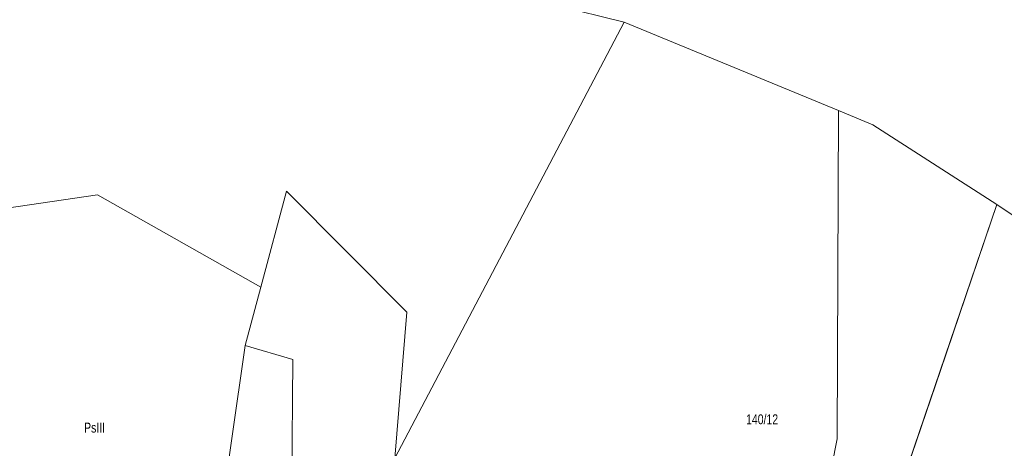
# Model space of a CAD drawing. Header units: metres. Extents: x 7423100 to 7429434, y 5527887 to 5533362.
# Tile 31 of 43: x 7427194 to 7427293, y 5531722 to 5531765. Entities that reach past the tile are written whole.
import ezdxf

# ---------------------------------------------------------------- set-up
doc = ezdxf.new("R2010")
doc.units = ezdxf.units.M
doc.header["$MEASUREMENT"] = 0
doc.linetypes.add('219-500', pattern=[0])
doc.layers.get('0').update_dxf_attribs({"color": 2, "linetype": 'CONTINUOUS', "lineweight": 5})
for name, color, linetype in [('203-punkt graniczny', 7, 'CONTINUOUS'), ('209-oznaczenie konturu klasyfikacyjnego', 7, 'CONTINUOUS'), ('211-numer działki ewidencyjnej', 7, 'CONTINUOUS'), ('217-kontur klasyfikacyjny', 7, 'CONTINUOUS'), ('218-kontur użytku gruntowego', 7, 'CONTINUOUS'), ('219-działka ewidencyjna', 7, 'CONTINUOUS')]:
    doc.layers.add(name, color=color, linetype=linetype)
doc.styles.get("Standard").update_dxf_attribs({"font": 'Working1250.shx', "width": 0.75})

# ---------------------------------------------------------------- blocks, each defined once
blk = doc.blocks.new('203')
at = {"linetype": 'Continuous', "lineweight": 0}
h = blk.add_hatch(color=0, dxfattribs=at)
edge = h.paths.add_edge_path()
edge.add_arc((0, 0), 0.045, 0, 360)

msp = doc.modelspace()

# ---------------------------------------------------------------- linework, layer by layer
at = {"layer": '217-kontur klasyfikacyjny', "color": 92, "linetype": 'Continuous', "lineweight": 18, "flags": 128}
for points in [[(7427247.86, 5531766.2), (7427254.67, 5531764.51)], [(7427254.67, 5531764.51), (7427247.86, 5531766.2)], [(7427254.67, 5531764.51), (7427276.25, 5531755.63)], [(7427276.25, 5531755.63), (7427254.67, 5531764.51)], [(7427276.25, 5531755.63), (7427276.12, 5531722.55)], [(7427276.12, 5531722.55), (7427276.25, 5531755.63)], [(7427218.04, 5531737.82), (7427220.63, 5531747.51)], [(7427220.63, 5531747.51), (7427232.77, 5531735.32)], [(7427201.59, 5531747.12), (7427190.15, 5531745.46)], [(7427190.15, 5531745.46), (7427201.59, 5531747.12)], [(7427218.04, 5531737.82), (7427201.59, 5531747.12)], [(7427201.59, 5531747.12), (7427218.04, 5531737.82)], [(7427272.97, 5531689.67), (7427292.23, 5531746.14)], [(7427292.23, 5531746.14), (7427306.71, 5531736.46)], [(7427216.46, 5531731.94), (7427218.04, 5531737.82)], [(7427232.77, 5531735.32), (7427231.56, 5531720.6)], [(7427211, 5531693.79), (7427216.46, 5531731.94)], [(7427216.46, 5531731.94), (7427211, 5531693.79)], [(7427221.29, 5531730.53), (7427216.46, 5531731.94)], [(7427221.19, 5531718.32), (7427221.29, 5531730.53)], [(7427276.12, 5531722.55), (7427274.06, 5531712.02)], [(7427274.06, 5531712.02), (7427276.12, 5531722.55)]]:
    msp.add_lwpolyline(points, dxfattribs=at)
at = {"layer": '218-kontur użytku gruntowego', "color": 3, "linetype": 'Continuous', "lineweight": 18, "flags": 128}
for points in [[(7427247.86, 5531766.2), (7427254.67, 5531764.51)], [(7427254.67, 5531764.51), (7427247.86, 5531766.2)], [(7427254.67, 5531764.51), (7427276.25, 5531755.63)], [(7427276.25, 5531755.63), (7427254.67, 5531764.51)], [(7427276.25, 5531755.63), (7427276.12, 5531722.55)], [(7427276.12, 5531722.55), (7427276.25, 5531755.63)], [(7427218.04, 5531737.82), (7427220.63, 5531747.51)], [(7427220.63, 5531747.51), (7427232.77, 5531735.32)], [(7427201.59, 5531747.12), (7427190.15, 5531745.46)], [(7427190.15, 5531745.46), (7427201.59, 5531747.12)], [(7427218.04, 5531737.82), (7427201.59, 5531747.12)], [(7427201.59, 5531747.12), (7427218.04, 5531737.82)], [(7427292.23, 5531746.14), (7427286.53, 5531729.43)], [(7427286.53, 5531729.43), (7427292.23, 5531746.14)], [(7427306.71, 5531736.46), (7427292.23, 5531746.14)], [(7427292.23, 5531746.14), (7427306.71, 5531736.46)], [(7427216.46, 5531731.94), (7427218.04, 5531737.82)], [(7427232.77, 5531735.32), (7427231.56, 5531720.6)], [(7427221.29, 5531730.53), (7427216.46, 5531731.94)], [(7427221.19, 5531718.32), (7427221.29, 5531730.53)], [(7427286.53, 5531729.43), (7427272.97, 5531689.67)], [(7427272.97, 5531689.67), (7427286.53, 5531729.43)], [(7427276.12, 5531722.55), (7427274.06, 5531712.02)], [(7427274.06, 5531712.02), (7427276.12, 5531722.55)]]:
    msp.add_lwpolyline(points, dxfattribs=at)
at = {"layer": '219-działka ewidencyjna', "color": 7, "linetype": '219-500', "lineweight": 18, "flags": 128}
for points in [[(7427254.67, 5531764.51), (7427231.56, 5531720.6)], [(7427254.67, 5531764.51), (7427276.25, 5531755.63)], [(7427279.71, 5531754.19), (7427276.25, 5531755.63)], [(7427279.71, 5531754.19), (7427292.23, 5531746.14)], [(7427190.15, 5531745.46), (7427201.59, 5531747.12)], [(7427201.59, 5531747.12), (7427218.04, 5531737.82)], [(7427292.23, 5531746.14), (7427286.53, 5531729.43)], [(7427292.23, 5531746.14), (7427306.71, 5531736.46)], [(7427218.04, 5531737.82), (7427216.46, 5531731.94)], [(7427216.46, 5531731.94), (7427211, 5531693.79)], [(7427216.46, 5531731.94), (7427221.29, 5531730.53)], [(7427221.29, 5531730.53), (7427221.19, 5531718.32)], [(7427286.53, 5531729.43), (7427272.97, 5531689.67)]]:
    msp.add_lwpolyline(points, dxfattribs=at)

# ---------------------------------------------------------------- block references
at = {"layer": '203-punkt graniczny', "color": 7, "linetype": 'Continuous', "lineweight": 18}
for p in [(7427254.67, 5531764.51), (7427276.25, 5531755.63), (7427279.71, 5531754.19), (7427201.59, 5531747.12), (7427292.23, 5531746.14), (7427218.04, 5531737.82), (7427216.46, 5531731.94), (7427221.29, 5531730.53), (7427286.53, 5531729.43)]:
    msp.add_blockref('203', p, dxfattribs=at)

# ---------------------------------------------------------------- texts
at = {"layer": '209-oznaczenie konturu klasyfikacyjnego', "color": 3, "linetype": 'Continuous', "lineweight": 18, "width": 0.79}
msp.add_text('PsIII', height=1, dxfattribs=at).set_placement((7427200.24, 5531723.18))
at = {"layer": '211-numer działki ewidencyjnej', "color": 7, "linetype": 'Continuous', "lineweight": 18, "width": 0.79}
msp.add_text('140/12', height=1, dxfattribs=at).set_placement((7427266.95, 5531724.02))

doc.saveas('drawing.dxf')
